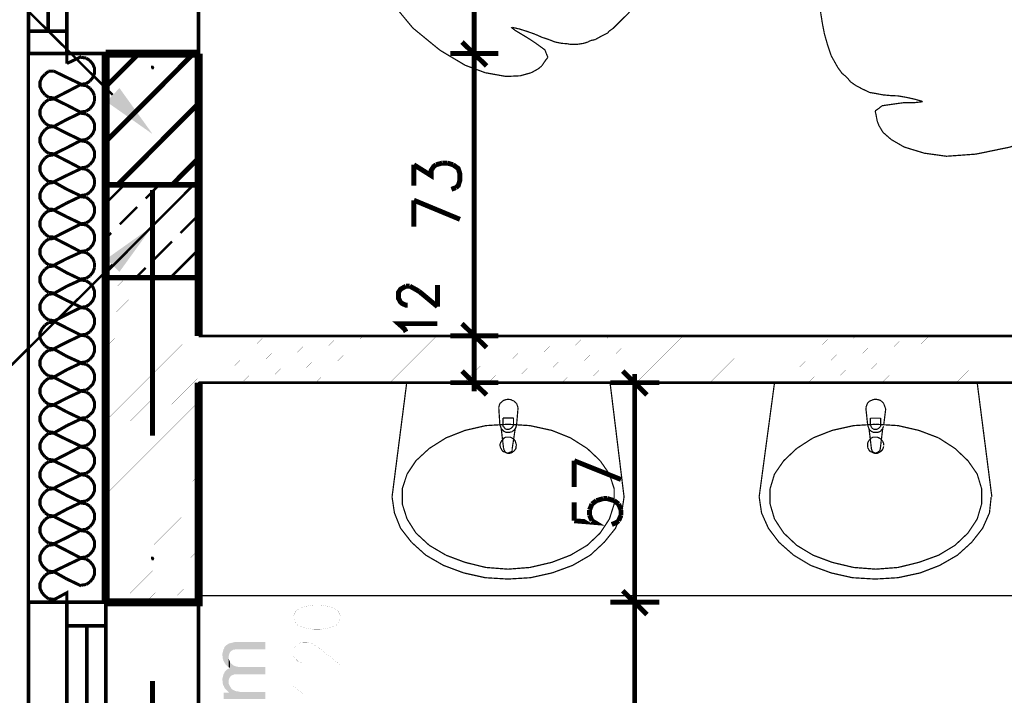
# Model space of a CAD drawing. Header units: millimetres. Extents: x -14047 to 49934, y -21523 to 14989.
# Tile 79 of 201: x 267 to 522, y 6235 to 6410. Entities that reach past the tile are written whole.
import ezdxf

# ---------------------------------------------------------------- set-up
doc = ezdxf.new("R2010")
doc.units = ezdxf.units.MM
doc.layers.add('H', color=7, linetype='Continuous')
doc.layers.add('P', color=7, linetype='Continuous')

msp = doc.modelspace()

# ---------------------------------------------------------------- hatches: boundary and pattern name
at = {"layer": 'H', "linetype": 'Continuous'}
for points in [[(301.472, 6396.852), (301.207, 6397.382), (301.297, 6397.822), (301.827, 6397.822), (302.092, 6397.382), (301.912, 6396.852)], [(301.652, 6380.099), (289.744, 6388.478), (293.098, 6392.003)], [(293.098, 6344.474), (289.744, 6347.824), (301.652, 6356.288)], [(301.472, 6269.869), (301.207, 6270.399), (301.297, 6270.839), (301.827, 6270.839), (302.092, 6270.399), (301.912, 6269.869)], [(321.314, 6242.268), (321.049, 6242.448), (320.784, 6242.708), (320.519, 6242.973), (320.345, 6243.238), (320.17, 6243.593), (319.99, 6243.858), (319.905, 6244.208), (319.815, 6244.473), (319.815, 6244.828), (319.725, 6245.178), (319.725, 6245.798), (319.815, 6246.147), (319.905, 6246.502), (319.99, 6246.852), (320.17, 6247.117), (320.255, 6247.472), (320.519, 6247.737), (320.609, 6247.822), (320.874, 6248.002), (321.139, 6248.177), (321.404, 6248.352), (321.754, 6248.442), (322.109, 6248.532), (322.459, 6248.617), (322.814, 6248.707), (323.254, 6248.707), (330.838, 6248.707), (330.838, 6246.852), (323.519, 6246.852), (323.079, 6246.852), (322.814, 6246.767), (322.549, 6246.767), (322.109, 6246.502), (321.844, 6246.327), (321.669, 6246.063), (321.489, 6245.708), (321.404, 6245.358), (321.314, 6245.003), (321.314, 6244.913)], [(321.669, 6242.003), (321.314, 6242.268), (321.314, 6244.913), (321.314, 6244.563), (321.404, 6244.208), (321.579, 6243.858), (321.669, 6243.593)], [(321.314, 6238.479), (321.314, 6241.828), (321.669, 6242.003), (321.669, 6243.593), (321.844, 6243.238), (322.109, 6243.063), (322.284, 6242.888), (322.549, 6242.708), (322.899, 6242.533), (323.164, 6242.448), (323.519, 6242.358), (323.959, 6242.268), (324.399, 6242.268), (330.838, 6242.268), (330.838, 6240.418), (323.784, 6240.418), (323.344, 6240.418), (322.989, 6240.418), (322.639, 6240.328), (322.284, 6240.153), (322.019, 6240.063), (321.754, 6239.798), (321.579, 6239.533), (321.404, 6239.183), (321.314, 6238.828)], [(321.489, 6235.654), (321.224, 6235.834), (320.959, 6236.099), (320.699, 6236.359), (320.434, 6236.624), (320.255, 6236.889), (320.08, 6237.329), (319.905, 6237.594), (319.815, 6237.949), (319.815, 6238.299), (319.725, 6238.743), (319.725, 6238.918), (319.725, 6239.358), (319.815, 6239.713), (319.905, 6240.063), (319.99, 6240.418), (320.17, 6240.683), (320.255, 6240.948), (320.434, 6241.213), (320.699, 6241.473), (320.959, 6241.653), (321.314, 6241.828), (321.314, 6238.479), (321.314, 6238.124), (321.404, 6237.774), (321.579, 6237.419)], [(319.99, 6233.979), (319.99, 6235.654), (321.489, 6235.654), (321.579, 6237.419), (321.754, 6237.154), (321.929, 6236.804), (322.194, 6236.539), (322.459, 6236.359), (322.814, 6236.184), (323.254, 6236.009), (323.519, 6236.009), (323.874, 6235.919), (324.224, 6235.834), (324.664, 6235.834), (330.838, 6235.834), (330.838, 6233.979)]]:
    msp.add_hatch(color=256, dxfattribs=at).paths.add_polyline_path(points)

# ---------------------------------------------------------------- linework, layer by layer
at = {"layer": 'P'}
for points, const_width in [([(313.555, 6800.728), (269.551, 6800.728), (269.551, 6400.912), (313.555, 6400.912)], 0.95), ([(279.515, 6800.728), (269.551, 6800.728), (269.551, 6400.912), (279.515, 6400.912)], 0.95), ([(279.515, 6400.912), (279.515, 6800.728)], 0.955), ([(313.555, 6400.912), (313.555, 6800.728)], 0.955), ([(384.806, 6799.938), (384.806, 6401.702)], 1.27), ([(274.666, 6406.731), (274.666, 6794.824)], 0.955), ([(291.333, 6390.238), (250.859, 6430.453)], 0.635), ([(363.379, 6414.225), (368.933, 6407.526)], 0.315), ([(419.371, 6406.291), (419.551, 6406.641), (420.696, 6407.436), (422.726, 6409.466), (424.75, 6411.49), (426.69, 6413.875)], 0.315), ([(474.309, 6411.67), (474.754, 6408.846), (475.279, 6406.111), (476.074, 6403.291), (477.043, 6400.382)], 0.32), ([(279.515, 6406.731), (269.551, 6406.731), (269.551, 6400.912)], 0.955), ([(279.515, 6400.912), (279.515, 6406.731)], 0.95), ([(368.933, 6407.526), (375.722, 6401.967), (376.077, 6401.702), (382.426, 6397.912)], 0.32), ([(395.389, 6406.906), (394.33, 6407.701)], 0.315), ([(394.595, 6407.701), (396.534, 6407.261), (398.474, 6406.641), (400.504, 6405.936)], 0.315), ([(398.474, 6405.056), (395.389, 6406.906)], 0.32), ([(400.504, 6405.936), (402.263, 6405.141)], 0.32), ([(416.022, 6404.526), (417.786, 6405.496)], 0.315), ([(417.786, 6405.496), (419.371, 6406.291)], 0.32), ([(381.631, 6403.906), (387.98, 6397.737)], 1.27), ([(387.98, 6397.737), (381.631, 6403.906)], 1.27), ([(384.806, 6403.116), (384.806, 6398.707)], 1.27), ([(384.806, 6398.707), (384.806, 6403.116)], 1.27), ([(403.498, 6400.732), (403.058, 6401.882), (400.504, 6403.731), (398.474, 6405.056)], 0.315), ([(402.263, 6405.141), (404.118, 6404.526)], 0.315), ([(404.118, 6404.526), (405.703, 6403.906), (407.468, 6403.556)], 0.32), ([(407.468, 6403.556), (408.793, 6403.466), (409.672, 6403.291), (411.262, 6403.291)], 0.315), ([(411.262, 6403.291), (413.022, 6403.556), (414.172, 6403.906)], 0.32), ([(414.172, 6403.906), (414.787, 6404.261)], 0.315), ([(414.787, 6404.261), (416.022, 6404.526)], 0.32), ([(269.551, 6400.912), (279.515, 6400.912)], 0.95), ([(289.569, 6259.026), (269.551, 6259.026), (269.551, 6400.912), (289.569, 6400.912), (289.569, 6259.026)], 0.795), ([(279.515, 6398.352), (279.515, 6400.912)], 0.795), ([(279.515, 6398.352), (283.219, 6400.117)], 0.795), ([(284.454, 6399.762), (283.219, 6399.942)], 0.795), ([(313.555, 6400.912), (289.569, 6400.912)], 2.065), ([(289.569, 6400.912), (289.569, 6259.026)], 2.065), ([(289.569, 6392.358), (298.122, 6400.912)], 1.27), ([(289.569, 6378.16), (312.231, 6400.912)], 1.27), ([(313.555, 6400.912), (313.555, 6366.961), (289.569, 6366.961), (289.569, 6400.912), (313.555, 6400.912)], 0.95), ([(313.555, 6327.896), (313.555, 6400.912)], 2.065), ([(378.632, 6400.912), (390.98, 6400.912)], 1.27), ([(390.98, 6400.912), (378.632, 6400.912)], 1.27), ([(384.806, 6328.866), (384.806, 6399.942)], 1.27), ([(403.853, 6399.942), (403.498, 6400.732)], 0.32), ([(477.043, 6400.382), (477.838, 6398.972)], 0.315), ([(285.424, 6399.147), (284.454, 6399.762)], 0.795), ([(285.424, 6393.768), (286.219, 6394.738), (286.659, 6395.797), (286.659, 6397.117), (286.219, 6398.177), (285.424, 6399.147)], 0.795), ([(382.426, 6397.912), (387.625, 6395.972)], 0.315), ([(399.534, 6395.972), (401.294, 6396.942), (402.263, 6397.737)], 0.315), ([(402.263, 6397.737), (403.323, 6399.322)], 0.32), ([(403.323, 6399.322), (403.853, 6399.942)], 0.315), ([(477.838, 6398.972), (478.718, 6397.382), (479.868, 6395.797)], 0.32), ([(273.871, 6395.617), (273.081, 6394.738), (272.551, 6393.593), (272.551, 6392.358), (273.081, 6391.208), (273.871, 6390.238)], 0.795), ([(274.756, 6396.322), (273.871, 6395.617)], 0.795), ([(276.075, 6396.412), (274.756, 6396.322)], 0.795), ([(276.075, 6396.412), (279.515, 6394.738)], 0.795), ([(387.625, 6395.972), (393.005, 6395.002), (396.709, 6395.177), (399.534, 6395.972)], 0.32), ([(479.868, 6395.797), (480.838, 6395.002)], 0.315), ([(283.219, 6392.973), (279.515, 6394.738)], 0.795), ([(279.515, 6391.033), (283.219, 6392.973)], 0.795), ([(283.219, 6392.973), (284.454, 6393.148)], 0.795), ([(284.454, 6392.623), (283.219, 6392.798)], 0.795), ([(284.454, 6393.148), (285.424, 6393.768)], 0.795), ([(285.424, 6392.003), (284.454, 6392.623)], 0.795), ([(480.838, 6395.002), (481.278, 6394.563)], 0.32), ([(481.278, 6394.563), (482.073, 6393.593), (483.483, 6392.623), (484.982, 6391.828), (487.007, 6390.858), (488.597, 6390.593), (490.447, 6390.238)], 0.315), ([(273.871, 6390.238), (274.756, 6389.623)], 0.795), ([(279.515, 6391.033), (276.075, 6389.268)], 0.795), ([(286.659, 6389.973), (286.219, 6391.033), (285.424, 6392.003)], 0.795), ([(286.659, 6388.653), (286.659, 6389.973)], 0.795), ([(490.447, 6390.238), (492.386, 6390.063), (494.326, 6389.973)], 0.32), ([(273.871, 6388.388), (273.081, 6387.418), (272.551, 6386.274), (272.551, 6385.039), (273.081, 6383.889), (273.871, 6382.919)], 0.795), ([(274.756, 6389.003), (273.871, 6388.388)], 0.795), ([(274.756, 6389.623), (276.075, 6389.448)], 0.795), ([(276.075, 6389.183), (274.756, 6389.003)], 0.795), ([(276.075, 6389.268), (279.515, 6387.593)], 0.795), ([(283.219, 6385.654), (279.515, 6387.593)], 0.795), ([(285.424, 6386.624), (286.219, 6387.593), (286.659, 6388.653)], 0.795), ([(292.568, 6366.961), (313.555, 6388.033)], 1.27), ([(491.946, 6387.683), (490.182, 6387.418)], 0.32), ([(498.386, 6388.213), (495.741, 6388.213), (493.181, 6387.858), (491.946, 6387.683)], 0.315), ([(494.326, 6389.973), (496.356, 6389.623), (498.386, 6389.183), (500.325, 6388.653), (500.675, 6388.478)], 0.315), ([(500.675, 6388.478), (500.06, 6388.388), (498.386, 6388.213)], 0.32), ([(279.515, 6383.889), (283.219, 6385.654)], 0.795), ([(283.219, 6385.829), (284.454, 6386.009)], 0.795), ([(284.454, 6385.304), (283.219, 6385.479)], 0.795), ([(284.454, 6386.009), (285.424, 6386.624)], 0.795), ([(285.424, 6384.684), (284.454, 6385.304)], 0.795), ([(285.424, 6379.305), (286.219, 6380.274), (286.659, 6381.334), (286.659, 6382.654), (286.219, 6383.714), (285.424, 6384.684)], 0.795), ([(489.212, 6386.624), (488.422, 6386.094)], 0.32), ([(488.422, 6386.094), (488.597, 6385.304), (488.952, 6383.449), (489.392, 6382.304)], 0.315), ([(490.182, 6387.418), (489.212, 6386.624)], 0.315), ([(273.871, 6382.919), (274.756, 6382.304)], 0.795), ([(274.756, 6382.304), (276.075, 6382.129)], 0.795), ([(279.515, 6383.889), (276.075, 6382.039)], 0.795), ([(501.12, 6375.16), (506.849, 6374.365), (514.168, 6374.895), (514.788, 6374.985), (523.342, 6376.75), (531.451, 6379.924), (531.896, 6380.274), (538.245, 6383.889)], 0.32), ([(273.871, 6381.244), (273.081, 6380.274), (272.551, 6379.13), (272.551, 6377.895), (273.081, 6376.75), (273.871, 6375.78)], 0.795), ([(274.756, 6381.864), (273.871, 6381.244)], 0.795), ([(276.075, 6382.039), (274.756, 6381.864)], 0.795), ([(276.075, 6382.039), (279.515, 6380.274)], 0.795), ([(283.219, 6378.51), (279.515, 6380.274)], 0.795), ([(489.392, 6382.304), (490.447, 6380.539)], 0.32), ([(490.447, 6380.539), (492.566, 6378.69), (495.916, 6376.75), (501.12, 6375.16)], 0.315), ([(279.515, 6376.57), (283.219, 6378.51)], 0.795), ([(283.219, 6378.51), (284.454, 6378.69)], 0.795), ([(284.454, 6378.16), (283.219, 6378.335)], 0.795), ([(284.454, 6378.69), (285.424, 6379.305)], 0.795), ([(285.424, 6377.54), (284.454, 6378.16)], 0.795), ([(285.424, 6372.161), (286.219, 6373.13), (286.659, 6374.19), (286.659, 6375.515), (286.219, 6376.57), (285.424, 6377.54)], 0.795), ([(273.871, 6375.78), (274.756, 6375.16)], 0.795), ([(274.756, 6374.545), (273.871, 6373.925)], 0.795), ([(274.756, 6375.16), (276.075, 6374.985)], 0.795), ([(276.075, 6374.72), (274.756, 6374.545)], 0.795), ([(279.515, 6376.57), (276.075, 6374.895)], 0.795), ([(276.075, 6374.895), (279.515, 6373.13)], 0.795), ([(273.871, 6373.925), (273.081, 6372.955), (272.551, 6371.811), (272.551, 6370.576), (273.081, 6369.431), (273.871, 6368.546)], 0.795), ([(283.219, 6371.191), (279.515, 6373.13)], 0.795), ([(284.454, 6371.546), (285.424, 6372.161)], 0.795), ([(306.676, 6366.961), (313.555, 6373.925)], 1.27), ([(369.198, 6366.781), (369.198, 6372.161)], 1.27), ([(369.198, 6372.161), (373.692, 6369.341), (373.692, 6370.751), (374.312, 6371.721), (374.927, 6372.161)], 1.27), ([(374.927, 6372.161), (376.517, 6372.605)], 1.27), ([(376.517, 6372.605), (377.842, 6372.605)], 1.27), ([(377.842, 6372.605), (379.337, 6372.161)], 1.27), ([(379.337, 6372.161), (380.661, 6371.191), (381.101, 6369.781), (381.101, 6368.196), (380.661, 6366.781), (380.041, 6366.256)], 1.27), ([(279.515, 6369.431), (276.075, 6367.751)], 0.795), ([(279.515, 6369.431), (283.219, 6371.191)], 0.795), ([(283.219, 6371.371), (284.454, 6371.546)], 0.795), ([(284.454, 6371.016), (283.219, 6371.191)], 0.795), ([(285.424, 6370.401), (284.454, 6371.016)], 0.795), ([(286.659, 6368.371), (286.219, 6369.431), (285.424, 6370.401)], 0.795), ([(273.871, 6368.546), (274.756, 6367.841)], 0.795), ([(274.756, 6367.401), (273.871, 6366.781)], 0.795), ([(274.756, 6367.841), (276.075, 6367.751)], 0.795), ([(276.075, 6367.576), (274.756, 6367.401)], 0.795), ([(276.075, 6367.751), (279.515, 6365.811)], 0.795), ([(285.424, 6365.022), (286.219, 6365.991), (286.659, 6367.046)], 0.795), ([(286.659, 6367.046), (286.659, 6368.371)], 0.795), ([(289.569, 6342.974), (313.555, 6342.974), (313.555, 6366.961)], 1.43), ([(313.555, 6366.961), (289.569, 6366.961)], 1.43), ([(289.569, 6366.961), (289.569, 6342.974)], 1.43), ([(289.569, 6362.197), (294.328, 6366.961)], 0.635), ([(289.569, 6344.209), (312.231, 6366.961)], 0.635), ([(299.887, 6363.432), (303.327, 6366.961)], 0.635), ([(273.871, 6366.781), (273.081, 6365.811), (272.551, 6364.667), (272.551, 6363.432), (273.081, 6362.287), (273.871, 6361.402)], 0.795), ([(283.219, 6364.052), (279.515, 6365.811)], 0.795), ([(283.219, 6364.227), (284.454, 6364.402)], 0.795), ([(284.454, 6364.402), (285.424, 6365.022)], 0.795), ([(301.652, 6365.636), (301.652, 6302.145)], 1.27), ([(380.041, 6366.256), (378.897, 6365.811)], 1.27), ([(279.515, 6362.287), (276.075, 6360.432)], 0.795), ([(279.515, 6362.287), (283.219, 6364.052)], 0.795), ([(284.454, 6363.787), (283.219, 6363.872)], 0.795), ([(285.424, 6363.082), (284.454, 6363.787)], 0.795), ([(285.424, 6357.702), (286.219, 6358.672), (286.659, 6359.817), (286.659, 6361.052), (286.219, 6362.197), (285.424, 6363.082)], 0.795), ([(369.198, 6356.113), (369.198, 6362.992)], 1.27), ([(369.198, 6362.992), (381.101, 6358.052)], 1.27), ([(273.871, 6359.642), (273.081, 6358.672), (272.551, 6357.523), (272.551, 6356.288), (273.081, 6355.143), (273.871, 6354.263)], 0.795), ([(273.871, 6361.402), (274.756, 6360.697)], 0.795), ([(274.756, 6360.257), (273.871, 6359.642)], 0.795), ([(274.756, 6360.697), (276.075, 6360.612)], 0.795), ([(276.075, 6360.432), (274.756, 6360.257)], 0.795), ([(276.075, 6360.432), (279.515, 6358.672)], 0.795), ([(293.183, 6356.733), (297.683, 6361.227)], 0.635), ([(283.219, 6356.908), (279.515, 6358.672)], 0.795), ([(279.515, 6355.053), (283.219, 6356.908)], 0.795), ([(283.219, 6356.908), (284.454, 6357.083)], 0.795), ([(284.454, 6356.643), (283.219, 6356.733)], 0.795), ([(284.454, 6357.083), (285.424, 6357.702)], 0.795), ([(308.881, 6354.528), (313.375, 6359.022)], 0.635), ([(273.871, 6354.263), (274.756, 6353.558)], 0.795), ([(279.515, 6355.053), (276.075, 6353.293)], 0.795), ([(285.424, 6355.938), (284.454, 6356.643)], 0.795), ([(285.424, 6350.558), (286.219, 6351.528), (286.659, 6352.673), (286.659, 6353.908), (286.219, 6355.053), (285.424, 6355.938)], 0.795), ([(289.569, 6353.293), (290.978, 6354.528)], 0.635), ([(273.871, 6352.323), (273.081, 6351.353), (272.551, 6350.293), (272.551, 6348.969), (273.081, 6347.914), (273.871, 6346.944)], 0.795), ([(274.756, 6352.938), (273.871, 6352.323)], 0.795), ([(274.756, 6353.558), (276.075, 6353.468)], 0.795), ([(276.075, 6353.113), (274.756, 6352.938)], 0.795), ([(276.075, 6353.293), (279.515, 6351.528)], 0.795), ([(302.092, 6347.734), (306.676, 6352.323)], 0.635), ([(283.219, 6349.589), (279.515, 6351.528)], 0.795), ([(279.515, 6347.914), (283.219, 6349.589)], 0.795), ([(283.219, 6349.764), (284.454, 6349.939)], 0.795), ([(284.454, 6349.499), (283.219, 6349.589)], 0.795), ([(284.454, 6349.939), (285.424, 6350.558)], 0.795), ([(285.424, 6348.794), (284.454, 6349.499)], 0.795), ([(306.236, 6342.974), (313.555, 6350.293)], 0.635), ([(273.871, 6346.944), (274.756, 6346.324)], 0.795), ([(279.515, 6347.914), (276.075, 6346.149)], 0.795), ([(286.659, 6346.764), (286.219, 6347.914), (285.424, 6348.794)], 0.795), ([(286.659, 6345.529), (286.659, 6346.764)], 0.795), ([(291.333, 6346.324), (250.859, 6306.114)], 0.635), ([(273.871, 6345.179), (273.081, 6344.209), (272.551, 6343.149), (272.551, 6341.83), (273.081, 6340.77), (273.871, 6339.8)], 0.795), ([(274.756, 6345.794), (273.871, 6345.179)], 0.795), ([(274.756, 6346.324), (276.075, 6346.149)], 0.795), ([(276.075, 6345.974), (274.756, 6345.794)], 0.795), ([(276.075, 6346.149), (279.515, 6344.209)], 0.795), ([(283.219, 6342.445), (279.515, 6344.209)], 0.795), ([(285.424, 6343.414), (286.219, 6344.384), (286.659, 6345.529)], 0.795), ([(297.328, 6342.974), (299.887, 6345.529)], 0.635), ([(279.515, 6340.77), (283.219, 6342.445)], 0.795), ([(283.219, 6342.62), (284.454, 6342.799)], 0.795), ([(284.454, 6342.18), (283.219, 6342.355)], 0.795), ([(284.454, 6342.799), (285.424, 6343.414)], 0.795), ([(285.424, 6341.565), (284.454, 6342.18)], 0.795), ([(285.424, 6336.095), (286.219, 6337.065), (286.659, 6338.21), (286.659, 6339.445), (286.219, 6340.595), (285.424, 6341.565)], 0.795), ([(289.569, 6337.685), (294.773, 6342.974)], 0.015), ([(289.569, 6331.336), (301.122, 6342.974)], 0.015), ([(289.569, 6324.987), (307.471, 6342.974)], 0.015), ([(289.569, 6318.638), (313.555, 6342.62)], 0.015), ([(273.871, 6339.8), (274.756, 6339.18)], 0.795), ([(274.756, 6339.18), (276.075, 6339.005)], 0.795), ([(279.515, 6340.77), (276.075, 6338.83)], 0.795), ([(367.608, 6335.83), (367.168, 6335.83), (366.198, 6336.27), (365.758, 6336.625), (365.228, 6337.595), (365.228, 6339.18), (365.758, 6339.975), (366.198, 6340.24), (367.168, 6340.77)], 1.27), ([(367.168, 6340.77), (368.138, 6340.77)], 1.27), ([(368.138, 6340.77), (369.108, 6340.24)], 1.27), ([(369.108, 6340.24), (370.518, 6339.445)], 1.27), ([(370.518, 6339.445), (375.282, 6335.48)], 1.27), ([(375.282, 6335.48), (375.282, 6341.035)], 1.27), ([(273.871, 6338.035), (273.081, 6337.065), (272.551, 6336.005), (272.551, 6334.686), (273.081, 6333.626), (273.871, 6332.656)], 0.795), ([(274.756, 6338.655), (273.871, 6338.035)], 0.795), ([(276.075, 6338.83), (274.756, 6338.655)], 0.795), ([(276.075, 6338.83), (279.515, 6337.065)], 0.795), ([(283.219, 6335.3), (279.515, 6337.065)], 0.795), ([(279.515, 6333.451), (283.219, 6335.3)], 0.795), ([(283.219, 6335.3), (284.454, 6335.48)], 0.795), ([(284.454, 6335.036), (283.219, 6335.216)], 0.795), ([(284.454, 6335.48), (285.424, 6336.095)], 0.795), ([(285.424, 6334.421), (284.454, 6335.036)], 0.795), ([(285.424, 6328.951), (286.219, 6329.921), (286.659, 6331.071), (286.659, 6332.306), (286.219, 6333.451), (285.424, 6334.421)], 0.795), ([(289.569, 6312.289), (313.555, 6336.27)], 0.015), ([(273.871, 6332.656), (274.756, 6332.041)], 0.795), ([(274.756, 6331.336), (273.871, 6330.716)], 0.795), ([(274.756, 6332.041), (276.075, 6331.861)], 0.795), ([(276.075, 6331.511), (274.756, 6331.336)], 0.795), ([(279.515, 6333.451), (276.075, 6331.686)], 0.795), ([(276.075, 6331.686), (279.515, 6329.921)], 0.795), ([(367.168, 6328.951), (366.728, 6329.746), (365.228, 6331.071), (375.282, 6331.071)], 1.27), ([(381.631, 6331.071), (387.98, 6324.897)], 1.27), ([(387.98, 6324.897), (381.631, 6331.071)], 1.27), ([(273.871, 6330.716), (273.081, 6329.746), (272.551, 6328.686), (272.551, 6327.367), (273.081, 6326.307), (273.871, 6325.337)], 0.795), ([(283.219, 6328.071), (279.515, 6329.921)], 0.795), ([(284.454, 6328.336), (285.424, 6328.951)], 0.795), ([(289.569, 6305.939), (313.555, 6329.921)], 0.015), ([(384.806, 6330.101), (384.806, 6325.692)], 1.27), ([(384.806, 6325.692), (384.806, 6330.101)], 1.27), ([(279.515, 6326.307), (276.075, 6324.542)], 0.795), ([(279.515, 6326.307), (283.219, 6328.071)], 0.795), ([(283.219, 6328.161), (284.454, 6328.336)], 0.795), ([(284.454, 6327.896), (283.219, 6328.071)], 0.795), ([(285.424, 6327.277), (284.454, 6327.896)], 0.795), ([(285.424, 6321.812), (286.219, 6322.782), (286.659, 6323.927), (286.659, 6325.162), (286.219, 6326.307), (285.424, 6327.277)], 0.795), ([(289.569, 6299.59), (317.965, 6327.896)], 0.015), ([(289.569, 6293.241), (324.314, 6327.896)], 0.015), ([(1196.702, 6327.896), (313.555, 6327.896)], 0.635), ([(318.405, 6315.813), (330.663, 6327.896)], 0.015), ([(324.754, 6315.813), (337.012, 6327.896)], 0.015), ([(331.103, 6315.813), (343.361, 6327.896)], 0.015), ([(337.452, 6315.813), (349.711, 6327.896)], 0.015), ([(343.801, 6315.813), (356.06, 6327.896)], 0.015), ([(350.325, 6315.813), (362.409, 6327.896)], 0.015), ([(356.675, 6315.813), (368.758, 6327.896)], 0.015), ([(363.024, 6315.813), (375.107, 6327.896)], 0.015), ([(369.373, 6315.813), (381.456, 6327.896)], 0.015), ([(375.722, 6315.813), (387.805, 6327.896)], 0.015), ([(378.632, 6327.896), (390.98, 6327.896)], 1.27), ([(390.98, 6327.896), (378.632, 6327.896)], 1.27), ([(382.071, 6315.813), (394.155, 6327.896)], 0.015), ([(384.806, 6327.102), (384.806, 6316.608)], 1.27), ([(388.42, 6315.813), (400.679, 6327.896)], 0.015), ([(394.769, 6315.813), (407.028, 6327.896)], 0.015), ([(401.119, 6315.813), (413.377, 6327.896)], 0.015), ([(407.468, 6315.813), (419.726, 6327.896)], 0.015), ([(413.817, 6315.813), (426.075, 6327.896)], 0.015), ([(420.341, 6315.813), (432.424, 6327.896)], 0.015), ([(426.69, 6315.813), (438.774, 6327.896)], 0.015), ([(433.039, 6315.813), (445.123, 6327.896)], 0.015), ([(439.388, 6315.813), (451.472, 6327.896)], 0.015), ([(445.738, 6315.813), (457.821, 6327.896)], 0.015), ([(452.087, 6315.813), (464.17, 6327.896)], 0.015), ([(458.436, 6315.813), (470.519, 6327.896)], 0.015), ([(464.785, 6315.813), (477.043, 6327.896)], 0.015), ([(471.134, 6315.813), (483.393, 6327.896)], 0.015), ([(477.483, 6315.813), (489.742, 6327.896)], 0.015), ([(483.833, 6315.813), (496.091, 6327.896)], 0.015), ([(490.182, 6315.813), (502.355, 6327.896)], 0.015), ([(496.711, 6315.813), (508.789, 6327.896)], 0.015), ([(503.06, 6315.813), (515.138, 6327.896)], 0.015), ([(509.409, 6315.813), (521.487, 6327.896)], 0.015), ([(515.758, 6315.813), (527.837, 6327.896)], 0.015), ([(273.871, 6325.337), (274.756, 6324.722)], 0.795), ([(274.756, 6324.192), (273.871, 6323.572)], 0.795), ([(274.756, 6324.722), (276.075, 6324.542)], 0.795), ([(276.075, 6324.367), (274.756, 6324.192)], 0.795), ([(276.075, 6324.542), (279.515, 6322.602)], 0.795), ([(273.871, 6323.572), (273.081, 6322.602), (272.551, 6321.547), (272.551, 6320.223), (273.081, 6319.163), (273.871, 6318.193)], 0.795), ([(283.219, 6320.927), (279.515, 6322.602)], 0.795), ([(283.219, 6321.017), (284.454, 6321.192)], 0.795), ([(284.454, 6321.192), (285.424, 6321.812)], 0.795), ([(279.515, 6319.163), (276.075, 6317.223)], 0.795), ([(279.515, 6319.163), (283.219, 6320.927)], 0.795), ([(284.454, 6320.577), (283.219, 6320.752)], 0.795), ([(285.424, 6319.958), (284.454, 6320.577)], 0.795), ([(285.424, 6314.578), (286.219, 6315.463), (286.659, 6316.608), (286.659, 6317.843), (286.219, 6318.988), (285.424, 6319.958)], 0.795), ([(381.631, 6318.813), (387.98, 6312.639)], 1.27), ([(429.425, 6312.639), (423.166, 6318.813)], 1.27), ([(273.871, 6316.253), (273.081, 6315.373), (272.551, 6314.228), (272.551, 6312.994), (273.081, 6311.844), (273.871, 6310.874)], 0.795), ([(273.871, 6318.193), (274.756, 6317.578)], 0.795), ([(274.756, 6316.958), (273.871, 6316.253)], 0.795), ([(274.756, 6317.578), (276.075, 6317.403)], 0.795), ([(276.075, 6317.048), (274.756, 6316.958)], 0.795), ([(276.075, 6317.223), (279.515, 6315.463)], 0.795), ([(289.569, 6259.026), (313.555, 6259.026), (313.555, 6315.813)], 2.065), ([(378.632, 6315.813), (390.98, 6315.813)], 1.27), ([(384.806, 6318.018), (384.806, 6313.608)], 1.27), ([(432.599, 6315.813), (419.991, 6315.813)], 1.27), ([(426.25, 6313.608), (426.25, 6318.018)], 1.27), ([(283.219, 6313.608), (279.515, 6315.463)], 0.795), ([(279.515, 6311.844), (283.219, 6313.608)], 0.795), ([(283.219, 6313.783), (284.454, 6313.873)], 0.795), ([(284.454, 6313.433), (283.219, 6313.608)], 0.795), ([(284.454, 6313.873), (285.424, 6314.578)], 0.795), ([(285.424, 6312.814), (284.454, 6313.433)], 0.795), ([(313.555, 6315.813), (663.553, 6315.813)], 0.635), ([(313.555, 6260.701), (313.555, 6315.813), (663.553, 6315.813)], 0.32), ([(367.343, 6315.813), (363.554, 6286.272)], 0.32), ([(419.901, 6315.813), (367.343, 6315.813)], 0.315), ([(423.516, 6286.272), (419.901, 6315.813)], 0.32), ([(426.25, 6259.816), (426.25, 6314.843)], 1.27), ([(462.405, 6315.813), (458.436, 6286.272)], 0.315), ([(514.788, 6315.813), (462.405, 6315.813)], 0.315), ([(518.578, 6286.272), (514.788, 6315.813)], 0.32), ([(273.871, 6310.874), (274.756, 6310.259)], 0.795), ([(279.515, 6311.844), (276.075, 6310.084)], 0.795), ([(285.424, 6307.434), (286.219, 6308.319), (286.659, 6309.464), (286.659, 6310.699), (286.219, 6311.844), (285.424, 6312.814)], 0.795), ([(393.36, 6311.494), (392.92, 6311.404), (392.39, 6311.229), (392.125, 6311.054)], 0.315), ([(393.8, 6311.494), (393.36, 6311.494)], 0.32), ([(395.124, 6311.054), (394.595, 6311.229), (394.33, 6311.404), (393.8, 6311.494)], 0.315), ([(488.242, 6311.494), (487.802, 6311.404), (487.452, 6311.229), (487.007, 6311.054)], 0.315), ([(488.772, 6311.494), (488.242, 6311.494)], 0.32), ([(490.007, 6311.054), (489.742, 6311.229), (489.212, 6311.404), (488.772, 6311.494)], 0.315), ([(273.871, 6309.114), (273.081, 6308.229), (272.551, 6307.084), (272.551, 6305.849), (273.081, 6304.705), (273.871, 6303.735)], 0.795), ([(274.756, 6309.819), (273.871, 6309.114)], 0.795), ([(274.756, 6310.259), (276.075, 6310.084)], 0.795), ([(276.075, 6309.904), (274.756, 6309.819)], 0.795), ([(276.075, 6310.084), (279.515, 6308.229)], 0.795), ([(289.569, 6286.892), (313.555, 6310.874)], 0.015), ([(391.155, 6309.024), (391.42, 6304.88)], 0.32), ([(391.42, 6310.434), (391.245, 6309.904), (391.155, 6309.464), (391.155, 6309.024)], 0.315), ([(392.125, 6311.054), (391.77, 6310.699), (391.42, 6310.434)], 0.32), ([(395.739, 6310.434), (395.389, 6310.699), (395.124, 6311.054)], 0.32), ([(395.739, 6304.88), (396.094, 6309.024), (396.094, 6309.464)], 0.32), ([(396.094, 6309.464), (395.914, 6309.904), (395.739, 6310.434)], 0.315), ([(486.037, 6309.464), (486.037, 6309.024)], 0.32), ([(486.037, 6309.024), (486.482, 6304.88), (486.657, 6304.26)], 0.32), ([(486.392, 6310.434), (486.217, 6309.904), (486.037, 6309.464)], 0.315), ([(487.007, 6311.054), (486.657, 6310.699), (486.392, 6310.434)], 0.32), ([(490.627, 6310.434), (490.362, 6310.699), (490.007, 6311.054)], 0.32), ([(490.627, 6304.88), (491.152, 6309.024)], 0.32), ([(491.152, 6309.024), (490.977, 6309.464), (490.802, 6309.904), (490.627, 6310.434)], 0.315), ([(283.219, 6306.464), (279.515, 6308.229)], 0.795), ([(279.515, 6304.705), (283.219, 6306.464)], 0.795), ([(283.219, 6306.644), (284.454, 6306.729)], 0.795), ([(284.454, 6306.114), (283.219, 6306.289)], 0.795), ([(284.454, 6306.729), (285.424, 6307.434)], 0.795), ([(285.424, 6305.495), (284.454, 6306.114)], 0.795), ([(392.215, 6306.644), (394.944, 6306.644)], 0.32), ([(392.215, 6305.055), (392.215, 6306.644)], 0.315), ([(394.944, 6306.644), (394.944, 6305.055)], 0.315), ([(487.187, 6305.055), (487.187, 6306.644)], 0.32), ([(487.187, 6306.644), (489.832, 6306.644)], 0.315), ([(489.832, 6306.644), (489.832, 6305.055)], 0.32), ([(273.871, 6303.735), (274.756, 6303.115)], 0.795), ([(279.515, 6304.705), (276.075, 6302.765)], 0.795), ([(285.424, 6300.115), (286.219, 6301.085), (286.659, 6302.145), (286.659, 6303.47), (286.219, 6304.525), (285.424, 6305.495)], 0.795), ([(289.569, 6280.543), (313.555, 6304.525)], 0.015), ([(393.535, 6305.055), (387.805, 6304.705), (382.426, 6303.47), (377.487, 6301.53)], 0.32), ([(391.42, 6304.88), (391.595, 6304.525)], 0.315), ([(391.595, 6304.525), (391.77, 6303.91)], 0.32), ([(391.77, 6303.91), (392.39, 6298.705)], 0.32), ([(391.77, 6303.91), (392.125, 6303.555), (392.39, 6303.29)], 0.32), ([(392.215, 6304.525), (392.565, 6304.26)], 0.32), ([(392.215, 6305.055), (392.215, 6304.525)], 0.315), ([(392.565, 6304.26), (392.74, 6303.91), (393.185, 6303.735), (393.715, 6303.735), (394.155, 6303.91)], 0.315), ([(409.672, 6301.53), (404.823, 6303.47), (399.179, 6304.705), (393.535, 6305.055)], 0.32), ([(394.155, 6303.91), (394.595, 6304.26)], 0.32), ([(394.595, 6304.26), (394.769, 6304.525), (394.944, 6304.88)], 0.315), ([(394.595, 6298.705), (395.389, 6303.91), (395.564, 6304.26)], 0.315), ([(394.769, 6303.29), (395.124, 6303.555), (395.389, 6303.91)], 0.32), ([(395.564, 6304.26), (395.739, 6304.88)], 0.32), ([(488.597, 6305.055), (482.863, 6304.705), (477.308, 6303.47), (472.369, 6301.53)], 0.32), ([(486.657, 6304.26), (486.832, 6303.91)], 0.315), ([(486.832, 6303.91), (487.452, 6298.705)], 0.32), ([(486.832, 6303.91), (487.007, 6303.555)], 0.315), ([(487.007, 6303.555), (487.362, 6303.29)], 0.32), ([(487.187, 6305.055), (487.362, 6304.525), (487.452, 6304.26)], 0.315), ([(487.362, 6303.29), (487.627, 6303.115), (487.977, 6302.94), (488.422, 6302.94), (489.037, 6302.94), (489.567, 6303.115), (489.832, 6303.29), (490.007, 6303.555)], 0.315), ([(487.452, 6304.26), (487.802, 6303.91)], 0.32), ([(487.802, 6303.91), (488.157, 6303.735)], 0.315), ([(488.157, 6303.735), (488.772, 6303.735)], 0.32), ([(504.825, 6301.53), (499.705, 6303.47), (494.326, 6304.705), (488.597, 6305.055)], 0.32), ([(488.772, 6303.735), (489.212, 6303.91)], 0.315), ([(489.212, 6303.91), (489.567, 6304.26), (489.832, 6304.525)], 0.32), ([(489.742, 6298.705), (490.362, 6303.91)], 0.32), ([(489.832, 6304.525), (489.832, 6305.055)], 0.315), ([(490.007, 6303.555), (490.362, 6303.91)], 0.32), ([(490.362, 6303.91), (490.447, 6304.26), (490.627, 6304.525)], 0.315), ([(273.871, 6301.97), (273.081, 6301.085), (272.551, 6299.94), (272.551, 6298.705), (273.081, 6297.561), (273.871, 6296.591)], 0.795), ([(274.756, 6302.675), (273.871, 6301.97)], 0.795), ([(274.756, 6303.115), (276.075, 6302.94)], 0.795), ([(276.075, 6302.765), (274.756, 6302.675)], 0.795), ([(276.075, 6302.765), (279.515, 6301.085)], 0.795), ([(283.219, 6299.325), (279.515, 6301.085)], 0.795), ([(377.487, 6301.53), (373.167, 6298.795), (369.728, 6295.621)], 0.315), ([(392.565, 6301.53), (392.215, 6301.175), (391.95, 6300.91)], 0.32), ([(392.39, 6303.29), (392.74, 6303.115), (393.005, 6302.94)], 0.315), ([(394.769, 6301.35), (394.505, 6301.53), (394.155, 6301.705), (393.715, 6301.705), (392.92, 6301.705), (392.565, 6301.53)], 0.315), ([(393.005, 6302.94), (393.8, 6302.94), (394.505, 6303.115)], 0.32), ([(394.505, 6303.115), (394.769, 6303.29)], 0.315), ([(395.564, 6300.115), (395.389, 6300.735), (395.124, 6301.085), (394.769, 6301.35)], 0.32), ([(413.992, 6298.795), (409.672, 6301.53)], 0.315), ([(472.369, 6301.53), (468.14, 6298.795)], 0.315), ([(487.452, 6301.53), (487.187, 6301.175), (486.832, 6300.91)], 0.32), ([(489.742, 6301.35), (489.392, 6301.53), (489.037, 6301.705), (488.597, 6301.705), (487.802, 6301.705), (487.452, 6301.53)], 0.315), ([(490.362, 6300.735), (490.007, 6301.085), (489.742, 6301.35)], 0.32), ([(509.054, 6298.795), (504.825, 6301.53)], 0.315), ([(279.515, 6297.386), (283.219, 6299.325)], 0.795), ([(283.219, 6299.325), (284.454, 6299.5)], 0.795), ([(284.454, 6298.97), (283.219, 6299.145)], 0.795), ([(284.454, 6299.5), (285.424, 6300.115)], 0.795), ([(285.424, 6298.355), (284.454, 6298.97)], 0.795), ([(285.424, 6292.976), (286.219, 6293.946), (286.659, 6295.001), (286.659, 6296.326), (286.219, 6297.386), (285.424, 6298.355)], 0.795), ([(391.95, 6300.91), (391.77, 6300.56), (391.595, 6300.295), (391.42, 6299.765), (391.595, 6298.97), (391.77, 6298.705), (391.95, 6298.355)], 0.315), ([(392.39, 6298.705), (392.565, 6298.355), (392.74, 6298.001)], 0.315), ([(394.595, 6298.175), (394.595, 6298.705)], 0.315), ([(394.769, 6297.911), (395.124, 6298.175), (395.389, 6298.53)], 0.32), ([(395.389, 6298.53), (395.564, 6298.795), (395.564, 6299.325), (395.739, 6299.59)], 0.315), ([(395.739, 6299.59), (395.564, 6300.115)], 0.315), ([(417.346, 6295.621), (413.992, 6298.795)], 0.32), ([(468.14, 6298.795), (464.785, 6295.621)], 0.32), ([(486.482, 6300.295), (486.482, 6299.765), (486.482, 6298.97)], 0.32), ([(486.832, 6300.91), (486.657, 6300.56), (486.482, 6300.295)], 0.315), ([(486.482, 6298.97), (486.657, 6298.705), (486.832, 6298.355)], 0.315), ([(487.452, 6298.705), (487.627, 6298.175), (487.802, 6297.911), (488.157, 6297.736), (488.422, 6297.561), (488.952, 6297.736), (489.212, 6297.911)], 0.315), ([(489.567, 6298.175), (489.742, 6298.705)], 0.315), ([(489.742, 6297.911), (490.007, 6298.175), (490.362, 6298.53)], 0.32), ([(490.627, 6300.115), (490.447, 6300.38), (490.362, 6300.735)], 0.315), ([(490.362, 6298.53), (490.447, 6298.795), (490.627, 6299.325)], 0.315), ([(490.627, 6299.59), (490.627, 6300.115)], 0.32), ([(512.404, 6295.621), (509.054, 6298.795)], 0.32), ([(273.871, 6296.591), (274.756, 6295.971)], 0.795), ([(274.756, 6295.971), (276.075, 6295.796)], 0.795), ([(279.515, 6297.386), (276.075, 6295.621)], 0.795), ([(276.075, 6295.621), (279.515, 6293.946)], 0.795), ([(289.569, 6274.194), (313.555, 6298.175)], 0.015), ([(391.95, 6298.355), (392.215, 6298.001)], 0.32), ([(392.215, 6298.001), (392.565, 6297.911), (392.92, 6297.736), (393.36, 6297.561)], 0.315), ([(392.74, 6298.001), (393.005, 6297.736)], 0.32), ([(393.005, 6297.736), (393.535, 6297.561), (393.8, 6297.736), (394.33, 6297.911)], 0.315), ([(393.36, 6297.561), (394.155, 6297.561)], 0.32), ([(394.155, 6297.561), (394.505, 6297.736), (394.769, 6297.911)], 0.315), ([(394.33, 6297.911), (394.595, 6298.175)], 0.32), ([(410.642, 6288.832), (410.642, 6295.621)], 1.27), ([(410.642, 6295.621), (422.726, 6290.771)], 1.27), ([(486.832, 6298.355), (487.187, 6298.001)], 0.32), ([(487.187, 6298.001), (487.452, 6297.911), (487.802, 6297.736), (488.242, 6297.561)], 0.315), ([(488.242, 6297.561), (489.037, 6297.561)], 0.32), ([(489.037, 6297.561), (489.392, 6297.736), (489.742, 6297.911)], 0.315), ([(489.212, 6297.911), (489.567, 6298.175)], 0.32), ([(273.871, 6294.736), (273.081, 6293.766), (272.551, 6292.621), (272.551, 6291.386), (273.081, 6290.242), (273.871, 6289.272)], 0.795), ([(274.756, 6295.356), (273.871, 6294.736)], 0.795), ([(276.075, 6295.531), (274.756, 6295.356)], 0.795), ([(283.219, 6292.006), (279.515, 6293.946)], 0.795), ([(369.728, 6295.621), (367.433, 6292.181)], 0.32), ([(420.961, 6288.387), (419.726, 6292.181), (417.346, 6295.621)], 0.315), ([(464.785, 6295.621), (462.405, 6292.181)], 0.315), ([(504.825, 6271.194), (509.054, 6273.749), (512.404, 6276.923), (514.788, 6280.543), (515.933, 6284.422), (515.933, 6288.387), (514.788, 6292.181), (512.404, 6295.621)], 0.315), ([(279.515, 6290.242), (283.219, 6292.006)], 0.795), ([(283.219, 6292.181), (284.454, 6292.356)], 0.795), ([(284.454, 6291.826), (283.219, 6292.006)], 0.795), ([(284.454, 6292.356), (285.424, 6292.976)], 0.795), ([(285.424, 6291.211), (284.454, 6291.826)], 0.795), ([(285.424, 6285.832), (286.219, 6286.802), (286.659, 6287.862), (286.659, 6289.182), (286.219, 6290.242), (285.424, 6291.211)], 0.795), ([(289.569, 6267.755), (313.555, 6291.826)], 0.015), ([(367.433, 6292.181), (366.198, 6288.387), (366.198, 6284.422), (367.433, 6280.543)], 0.315), ([(462.405, 6292.181), (461.261, 6288.387)], 0.32), ([(273.871, 6289.272), (274.756, 6288.652)], 0.795), ([(274.756, 6288.212), (273.871, 6287.597)], 0.795), ([(274.756, 6288.652), (276.075, 6288.477)], 0.795), ([(276.075, 6288.387), (274.756, 6288.212)], 0.795), ([(279.515, 6290.242), (276.075, 6288.477)], 0.795), ([(276.075, 6288.477), (279.515, 6286.627)], 0.795), ([(420.961, 6284.422), (420.961, 6288.387)], 0.32), ([(461.261, 6288.387), (461.261, 6284.422)], 0.315), ([(273.871, 6287.597), (273.081, 6286.627), (272.551, 6285.477), (272.551, 6284.242), (273.081, 6283.098), (273.871, 6282.128)], 0.795), ([(283.219, 6284.862), (279.515, 6286.627)], 0.795), ([(284.454, 6285.212), (285.424, 6285.832)], 0.795), ([(363.554, 6286.272), (364.169, 6282.128)], 0.315), ([(415.227, 6284.422), (416.377, 6285.302)], 1.27), ([(416.377, 6285.302), (418.136, 6285.832)], 1.27), ([(418.136, 6285.832), (419.196, 6285.832)], 1.27), ([(419.196, 6285.832), (420.961, 6285.302)], 1.27), ([(420.961, 6285.302), (422.106, 6284.422)], 1.27), ([(422.901, 6282.128), (423.516, 6286.272)], 0.315), ([(458.436, 6286.272), (459.056, 6282.128)], 0.315), ([(513.374, 6274.544), (516.198, 6278.158), (517.963, 6282.128), (518.403, 6286.272)], 0.32), ([(279.515, 6283.098), (276.075, 6281.248)], 0.795), ([(279.515, 6283.098), (283.219, 6284.862)], 0.795), ([(283.219, 6285.037), (284.454, 6285.212)], 0.795), ([(284.454, 6284.507), (283.219, 6284.687)], 0.795), ([(285.424, 6283.892), (284.454, 6284.507)], 0.795), ([(285.424, 6278.513), (286.219, 6279.483), (286.659, 6280.543), (286.659, 6281.863), (286.219, 6282.923), (285.424, 6283.892)], 0.795), ([(289.569, 6261.405), (313.555, 6285.477)], 0.015), ([(410.642, 6284.862), (410.642, 6280.098)], 1.27), ([(414.612, 6282.923), (415.227, 6284.422)], 1.27), ([(414.612, 6281.513), (414.612, 6282.923)], 1.27), ([(417.346, 6276.923), (419.726, 6280.543), (420.961, 6284.422)], 0.315), ([(422.106, 6284.422), (422.726, 6282.923)], 1.27), ([(422.726, 6282.923), (422.726, 6281.513)], 1.27), ([(461.261, 6284.422), (462.405, 6280.543)], 0.32), ([(273.871, 6280.453), (273.081, 6279.483), (272.551, 6278.338), (272.551, 6277.103), (273.081, 6275.953), (273.871, 6274.984)], 0.795), ([(273.871, 6282.128), (274.756, 6281.513)], 0.795), ([(274.756, 6281.068), (273.871, 6280.453)], 0.795), ([(274.756, 6281.513), (276.075, 6281.333)], 0.795), ([(276.075, 6281.248), (274.756, 6281.068)], 0.795), ([(276.075, 6281.248), (279.515, 6279.483)], 0.795), ([(364.169, 6282.128), (365.758, 6278.158), (368.578, 6274.544)], 0.32), ([(410.642, 6280.098), (415.937, 6279.658), (415.227, 6280.098)], 1.27), ([(415.227, 6280.098), (414.612, 6281.513)], 1.27), ([(418.401, 6274.544), (421.311, 6278.158), (422.901, 6282.128)], 0.32), ([(422.106, 6280.098), (421.576, 6279.658), (420.341, 6279.128)], 1.27), ([(422.726, 6281.513), (422.106, 6280.098)], 1.27), ([(459.056, 6282.128), (460.821, 6278.158), (463.555, 6274.544)], 0.32), ([(283.219, 6277.718), (279.515, 6279.483)], 0.795), ([(283.219, 6277.718), (284.454, 6277.893)], 0.795), ([(284.454, 6277.893), (285.424, 6278.513)], 0.795), ([(293.538, 6259.026), (313.555, 6279.128)], 0.015), ([(367.433, 6280.543), (369.728, 6276.923)], 0.32), ([(462.405, 6280.543), (464.785, 6276.923)], 0.315), ([(279.515, 6275.779), (276.075, 6274.104)], 0.795), ([(279.515, 6275.779), (283.219, 6277.718)], 0.795), ([(284.454, 6277.368), (283.219, 6277.543)], 0.795), ([(285.424, 6276.748), (284.454, 6277.368)], 0.795), ([(285.424, 6271.369), (286.219, 6272.339), (286.659, 6273.399), (286.659, 6274.719), (286.219, 6275.779), (285.424, 6276.748)], 0.795), ([(369.728, 6276.923), (373.167, 6273.749), (377.487, 6271.194)], 0.315), ([(413.992, 6273.749), (417.346, 6276.923)], 0.32), ([(464.785, 6276.923), (468.14, 6273.749)], 0.32), ([(273.871, 6273.134), (273.081, 6272.164), (272.551, 6271.019), (272.551, 6269.784), (273.081, 6268.634), (273.871, 6267.755)], 0.795), ([(273.871, 6274.984), (274.756, 6274.369)], 0.795), ([(274.756, 6273.749), (273.871, 6273.134)], 0.795), ([(274.756, 6274.369), (276.075, 6274.194)], 0.795), ([(276.075, 6273.929), (274.756, 6273.749)], 0.795), ([(276.075, 6274.104), (279.515, 6272.339)], 0.795), ([(368.578, 6274.544), (372.283, 6271.194)], 0.315), ([(409.672, 6271.194), (413.992, 6273.749)], 0.315), ([(414.787, 6271.194), (418.401, 6274.544)], 0.315), ([(463.555, 6274.544), (467.345, 6271.194), (471.754, 6268.549), (477.043, 6266.61)], 0.315), ([(468.14, 6273.749), (472.369, 6271.194)], 0.315), ([(509.674, 6271.194), (513.374, 6274.544)], 0.315), ([(283.219, 6270.399), (279.515, 6272.339)], 0.795), ([(279.515, 6268.634), (283.219, 6270.399)], 0.795), ([(283.219, 6270.574), (284.454, 6270.754)], 0.795), ([(284.454, 6270.224), (283.219, 6270.399)], 0.795), ([(284.454, 6270.754), (285.424, 6271.369)], 0.795), ([(285.424, 6269.604), (284.454, 6270.224)], 0.795), ([(299.887, 6259.026), (313.555, 6272.604)], 0.015), ([(372.283, 6271.194), (376.867, 6268.549)], 0.32), ([(377.487, 6271.194), (382.426, 6269.339), (387.805, 6268.02), (393.535, 6267.58), (399.179, 6268.02), (404.823, 6269.339), (409.672, 6271.194)], 0.32), ([(410.202, 6268.549), (414.787, 6271.194)], 0.32), ([(472.369, 6271.194), (477.308, 6269.339), (482.863, 6268.02), (488.597, 6267.58), (494.326, 6268.02), (499.705, 6269.339), (504.825, 6271.194)], 0.32), ([(494.326, 6265.375), (500.06, 6266.61), (505.085, 6268.549), (509.674, 6271.194)], 0.32), ([(273.871, 6267.755), (274.756, 6267.05)], 0.795), ([(279.515, 6268.634), (276.075, 6266.96)], 0.795), ([(285.424, 6264.225), (286.219, 6265.195), (286.659, 6266.255), (286.659, 6267.58), (286.219, 6268.634), (285.424, 6269.604)], 0.795), ([(376.867, 6268.549), (382.071, 6266.61)], 0.315), ([(404.913, 6266.61), (410.202, 6268.549)], 0.315), ([(273.871, 6265.99), (273.081, 6265.02), (272.551, 6263.875), (272.551, 6262.64), (273.081, 6261.495), (273.871, 6260.611)], 0.795), ([(274.756, 6266.61), (273.871, 6265.99)], 0.795), ([(274.756, 6267.05), (276.075, 6266.96)], 0.795), ([(276.075, 6266.785), (274.756, 6266.61)], 0.795), ([(276.075, 6266.96), (279.515, 6265.02)], 0.795), ([(306.236, 6259.026), (313.555, 6266.255)], 0.015), ([(382.071, 6266.61), (387.625, 6265.375)], 0.32), ([(387.625, 6265.375), (393.535, 6265.02), (399.354, 6265.375)], 0.315), ([(399.354, 6265.375), (404.913, 6266.61)], 0.32), ([(477.043, 6266.61), (482.513, 6265.375)], 0.32), ([(482.513, 6265.375), (488.422, 6265.02), (494.326, 6265.375)], 0.315), ([(283.219, 6263.255), (279.515, 6265.02)], 0.795), ([(283.219, 6263.435), (284.454, 6263.61)], 0.795), ([(284.454, 6263.61), (285.424, 6264.225)], 0.795), ([(273.871, 6260.611), (274.756, 6259.906)], 0.795), ([(279.515, 6259.026), (279.515, 6261.495), (276.075, 6259.641)], 0.795), ([(663.553, 6260.701), (313.555, 6260.701)], 0.315), ([(429.425, 6255.851), (423.166, 6262.02)], 1.27), ([(423.166, 6262.02), (429.425, 6255.851)], 1.27), ([(426.25, 6256.731), (426.25, 6261.23)], 1.27), ([(426.25, 6261.23), (426.25, 6256.731)], 1.27), ([(269.551, 6259.026), (269.551, 6139.007)], 0.955), ([(269.551, 6259.026), (269.551, 6139.007)], 0.955), ([(269.551, 6139.007), (313.555, 6139.007), (313.555, 6259.026), (269.551, 6259.026)], 0.95), ([(269.551, 6139.007), (313.555, 6139.007), (313.555, 6259.026), (269.551, 6259.026)], 0.95), ([(274.756, 6259.906), (276.075, 6259.816)], 0.795), ([(279.515, 6139.007), (279.515, 6259.026)], 0.95), ([(289.569, 6259.026), (289.569, 6252.942), (279.515, 6252.942), (279.515, 6259.026)], 0.95), ([(289.569, 6259.026), (289.569, 6139.007), (289.569, 6144.826)], 0.95), ([(312.586, 6259.026), (313.555, 6259.906)], 0.015), ([(338.157, 6254.701), (338.772, 6253.292), (340.537, 6252.497), (343.361, 6251.972), (344.946, 6251.972), (347.771, 6252.497), (349.531, 6253.292), (350.15, 6254.701), (350.15, 6255.671), (349.531, 6256.906), (347.771, 6257.876), (344.946, 6258.321), (343.361, 6258.321), (340.537, 6257.876), (338.772, 6256.906), (338.157, 6255.671), (338.157, 6254.701)], 0.015), ([(432.599, 6259.026), (419.991, 6259.026)], 1.27), ([(419.991, 6259.026), (432.599, 6259.026)], 1.27), ([(426.25, 6139.802), (426.25, 6258.056)], 1.27), ([(284.629, 6144.826), (284.629, 6252.942)], 0.955), ([(340.977, 6243.238), (340.537, 6243.238), (339.217, 6243.768), (338.772, 6244.208), (338.157, 6245.003), (338.157, 6246.942), (338.772, 6247.912), (339.217, 6248.352), (340.537, 6248.707), (341.597, 6248.707), (342.741, 6248.352), (344.506, 6247.382), (350.15, 6242.798), (350.15, 6249.147)], 0.015), ([(301.652, 6238.653), (301.652, 6175.162)], 1.27), ([(340.537, 6235.039), (339.832, 6236.009), (338.157, 6237.244), (350.15, 6237.244)], 0.015)]:
    msp.add_lwpolyline(points, dxfattribs=dict(at, const_width=const_width))

doc.saveas('drawing.dxf')
